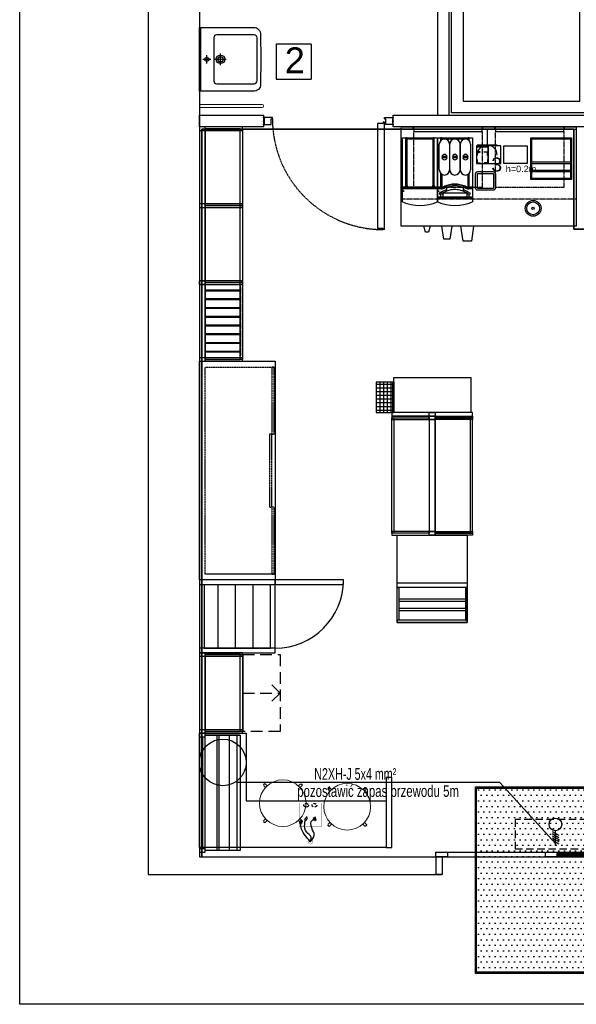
# Model space of a CAD drawing. Header units: millimetres. Extents: x -7934 to 14836, y -13910 to -10668.
# Tile 14 of 42: x 2388 to 2865, y -13826 to -12982. Entities that reach past the tile are written whole.
import ezdxf
from ezdxf.enums import TextEntityAlignment as Align

# ---------------------------------------------------------------- set-up
doc = ezdxf.new("R2010")
doc.units = ezdxf.units.MM
for name, pattern in [('A-1_05$0$DASHED', [19.05, 12.7, -6.35]), ('DASH', [0.75, 0.5, -0.25]), ('DASHED', [0.75, 0.5, -0.25])]:
    doc.linetypes.add(name, pattern=pattern)
doc.layers.add('A_Podkład', color=253, linetype='Continuous', transparency=0.4)
for name, color, linetype in [('ELEKTRYKA OPISY', 5, 'Continuous'), ('INSTAL', 50, 'Continuous'), ('NIEBIESKA', 4, 'Continuous')]:
    doc.layers.add(name, color=color, linetype=linetype)
doc.layers.add('INSTAL DLP', color=70, linetype='Continuous', lineweight=70)
doc.styles.add('Arial', font='arial.ttf', dxfattribs={"height": 25})
doc.styles.add('logo DA', font='arial.ttf')
doc.styles.get("Standard").update_dxf_attribs({"font": 'arial.ttf'})

# ---------------------------------------------------------------- blocks, each defined once
blk = doc.blocks.new('A$Ca80a10c8')
h = blk.add_hatch()
h.set_pattern_fill('DOTS', color=256, scale=3)
h.set_pattern_definition([(0, (-21207.973, -14023.4543), (2.38125, 4.7625), [0, -4.7625])])
h.paths.add_polyline_path([(-156.35, 135.24), (-156.35, -22.76), (-18.35, -22.76), (-18.35, 135.24)])
at = {"linetype": 'DASH', "ltscale": 30}
blk.add_line((-156.35, 76.24), (-18.35, 76.24), dxfattribs=at)
for points in [[(-157.35, -23.76), (-157.35, 136.24), (-17.35, 136.24), (-17.35, -23.76)], [(-156.35, -22.76), (-156.35, 135.24), (-18.35, 135.24), (-18.35, -22.76)]]:
    blk.add_lwpolyline(points, close=True)
blk = doc.blocks.new('witryna A')
blk.add_lwpolyline([(-5, 0), (30, 0), (30, -36), (-5, -36)], close=True)
for points in [[(-4, -21), (-4, -1), (29, -1), (29, -21)], [(-5, -21), (-5, -22), (30, -22), (30, -21)], [(29, -21), (-4, -21)], [(-4, -28), (-4, -22)], [(29, -22), (29, -28)], [(-5, -28), (-5, -29), (30, -29), (30, -28)], [(29, -28), (-4, -28)], [(29, -29), (29, -35), (-4, -35), (-4, -29)]]:
    blk.add_lwpolyline(points)
blk = doc.blocks.new('ekspozytor- pokrywki i cukier')
for points in [[(5, 11), (5, 0), (-10, 0), (-10, 11)], [(5, 0), (5, -10), (-10, -10), (-10, 0)]]:
    blk.add_lwpolyline(points, close=True)
for points in [[(4, 0), (4, -10)], [(-9.75, -3.25), (-9.75, -0.25), (-6.75, -0.25), (-6.75, -0.5), (-9.5, -0.5), (-9.5, -3.25), (-9.75, -3.25)], [(-9.75, -6.75), (-9.75, -9.75), (-6.75, -9.75), (-6.75, -9.5), (-9.5, -9.5), (-9.5, -6.75), (-9.75, -6.75)], [(-0.25, -3.25), (-0.25, -0.25), (-3.25, -0.25), (-3.25, -0.5), (-0.5, -0.5), (-0.5, -3.25), (-0.25, -3.25)], [(-0.25, -6.75), (-0.25, -9.75), (-3.25, -9.75), (-3.25, -9.5), (-0.5, -9.5), (-0.5, -6.75), (-0.25, -6.75)]]:
    blk.add_lwpolyline(points)
blk = doc.blocks.new('lodówka na mleko franke')
for p, q in [((0, 0), (3, 0)), ((0, -42.3), (0, 0)), ((3, -0.13), (3, 0)), ((3, 0), (3.8, 0)), ((3.8, 0), (26.2, 0)), ((3.8, 0), (3.8, -0.13)), ((26.2, -0.13), (26.2, 0)), ((26.2, 0), (27, 0)), ((27, 0), (30, 0)), ((27, 0), (27, -0.13)), ((30, 0), (30, -42.3)), ((3, -40.98), (3, -1.27)), ((3.8, -1.27), (3.8, -40.98)), ((25.95, -0.45), (4.05, -0.45)), ((4.05, -0.95), (25.95, -0.95)), ((26.2, -40.98), (26.2, -1.27)), ((27, -1.27), (27, -40.98)), ((30.01, -42.3), (0, -42.3)), ((0, -55), (0, -42.3)), ((0.01, -45.7), (0.01, -42.6)), ((0.16, -42.6), (0.16, -45.7)), ((0.2, -43.8), (0.2, -42.8)), ((0.5, -42.45), (0.31, -42.45)), ((0.31, -45.85), (0.87, -45.85)), ((0.87, -46), (0.31, -46)), ((0.5, -42.8), (0.5, -42.3)), ((0.87, -45.85), (1.06, -45.85)), ((0.87, -45.85), (0.87, -46)), ((1.06, -46), (0.87, -46)), ((1.51, -45.85), (1.06, -45.85)), ((1.06, -46), (1.06, -45.85)), ((1.06, -46), (1.51, -46)), ((1.51, -46), (1.51, -45.85)), ((30, -42.3), (30, -55))]:
    blk.add_line(p, q)
for points in [[(30.2, -42.8), (0, -42.8)], [(30.2, -43.8), (0, -43.8)]]:
    blk.add_lwpolyline(points)
for centre in [(3.4, -41.55), (26.6, -41.55)]:
    blk.add_circle(centre, 0.7)
for centre, radius, start, end in [((3.4, -0.7), 0.7, 20.92483, 339.07517), ((3.4, -0.7), 0.7, 339.07517, 20.92483), ((26.6, -0.7), 0.7, 159.07517, 200.92483), ((26.6, -0.7), 0.7, 200.92483, 159.07517), ((0.31, -42.6), 0.3, 90, 180), ((0.31, -45.7), 0.3, 180, 270), ((0.31, -42.6), 0.15, 90, 180), ((0.31, -45.7), 0.15, 180, 270), ((15, -21.44), 36.76, 245.91485, 294.08515)]:
    blk.add_arc(centre, radius, start, end)
blk = doc.blocks.new('FRANKE Spectra VETRO S V')
for p, q in [((0, 0), (30, 0)), ((0, -423), (0, 0)), ((30, -1.3), (30, 0)), ((30, 0), (38, 0)), ((38, 0), (262, 0)), ((38, 0), (38, -1.3)), ((262, -1.3), (262, 0)), ((262, 0), (270, 0)), ((270, 0), (300, 0)), ((270, 0), (270, -1.3)), ((300, 0), (300, -423)), ((16, -276), (16, -56)), ((30, -23.8), (30, -12.7)), ((38, -12.7), (38, -17.9)), ((259.5, -4.5), (40.5, -4.5)), ((40.5, -9.5), (259.5, -9.5)), ((104, -56), (104, -276)), ((106, -276), (106, -56)), ((194, -56), (194, -276)), ((196, -276), (196, -56)), ((262, -17.9), (262, -12.7)), ((270, -12.7), (270, -23.8)), ((284, -56), (284, -276)), ((82.2, -162.5), (37.8, -162.5)), ((172.2, -162.5), (127.8, -162.5)), ((262.2, -162.5), (217.8, -162.5)), ((37.8, -169.5), (82.2, -169.5)), ((127.8, -169.5), (172.2, -169.5)), ((217.8, -169.5), (262.2, -169.5)), ((30, -423), (30, -308.2)), ((38, -314.1), (38, -422.6)), ((262, -422.6), (262, -314.1)), ((270, -308.2), (270, -423)), ((30, -423), (0, -423)), ((0, -550), (0, -423)), ((0.1, -457), (0.1, -426)), ((1.6, -426), (1.6, -457)), ((2, -438), (2, -428)), ((2, -428), (30, -428)), ((30, -438), (2, -438)), ((5, -424.5), (3.1, -424.5)), ((3.1, -458.5), (8.7, -458.5)), ((8.7, -460), (3.1, -460)), ((5, -428), (5, -423)), ((8.7, -458.5), (10.6, -458.5)), ((8.7, -458.5), (8.7, -460)), ((10.6, -460), (8.7, -460)), ((15.1, -458.5), (10.6, -458.5)), ((10.6, -460), (10.6, -458.5)), ((10.6, -460), (15.1, -460)), ((15.1, -460), (15.1, -458.5)), ((30, -510.7), (30, -488.5)), ((48.5, -472.6), (48.5, -473.7)), ((48.5, -473.7), (251.4, -473.7)), ((48.5, -510.7), (48.5, -473.7)), ((80, -456.2), (80, -425.1)), ((220, -425.1), (220, -456.2)), ((251.4, -473.7), (251.4, -472.6)), ((251.4, -473.7), (251.4, -510.7)), ((300, -423), (270, -423)), ((270, -428), (298, -428)), ((298, -438), (270, -438)), ((270, -488.5), (270, -510.7)), ((295, -423), (295, -428)), ((298, -428), (298, -438)), ((300, -423), (300, -550)), ((6, -512.2), (7.5, -510.7)), ((7.5, -512.2), (6, -512.2)), ((6, -512.2), (6, -521.2)), ((6, -521.2), (7.5, -521.2)), ((7.5, -522.7), (6, -521.2)), ((7.5, -510.7), (7.5, -512.2)), ((292.5, -510.7), (7.5, -510.7)), ((7.5, -512.2), (292.5, -512.2)), ((7.5, -521.2), (7.5, -512.2)), ((7.5, -521.2), (7.5, -522.7)), ((292.5, -521.2), (7.5, -521.2)), ((7.5, -522.7), (292.5, -522.7)), ((292.5, -510.7), (294, -512.2)), ((292.5, -512.2), (292.5, -510.7)), ((294, -512.2), (292.5, -512.2)), ((292.5, -512.2), (292.5, -521.2)), ((294, -521.2), (292.5, -522.7)), ((292.5, -521.2), (294, -521.2)), ((292.5, -522.7), (292.5, -521.2)), ((294, -521.2), (294, -512.2))]:
    blk.add_line(p, q)
for centre in [(29.7, -478.7), (270.2, -478.7)]:
    blk.add_circle(centre, 9.8)
for centre, radius, start, end in [((60, -56), 44, 0, 180), ((34, -7), 7, 20.92483, 339.07517), ((34, -7), 7, 339.07517, 20.92483), ((150, -56), 44, 0, 180), ((240, -56), 44, 0, 180), ((266, -7), 7, 159.07517, 200.92483), ((266, -7), 7, 200.92483, 159.07517), ((60, -166), 22.5, 8.94902, 171.05098), ((150, -166), 22.5, 8.94902, 171.05098), ((240, -166), 22.5, 8.94902, 171.05098), ((60, -166), 22.5, 188.94902, 351.05098), ((150, -166), 22.5, 188.94902, 351.05098), ((240, -166), 22.5, 188.94902, 351.05098), ((60, -276), 44, 180, 0), ((150, -276), 44, 180, 0), ((240, -276), 44, 180, 0), ((30, -348), 80, 270, 293.16888), ((30, -348), 75, 276.1232, 293.16888), ((150, -628.4), 230, 66.83112, 113.16888), ((150, -628.4), 225, 66.83112, 113.16888), ((150, -628.4), 215, 66.83112, 113.16888), ((270, -348), 80, 246.83112, 270), ((270, -348), 75, 246.83112, 263.8768), ((3.1, -426), 3, 90, 180), ((3.1, -457), 3, 180, 270), ((3.1, -426), 1.5, 90, 180), ((3.1, -457), 1.5, 180, 270), ((29.7, -478.7), 11.8, 64.38688, 271.21915), ((29.7, -478.7), 10.9, 66.70282, 271.3087), ((30, -348), 75, 270, 276.1232), ((30, -348), 90, 270, 293.16888), ((150, -628.4), 197.4, 110.77174, 126.35998), ((150, -628.4), 197.4, 53.64002, 69.22826), ((270, -348), 90, 246.83112, 270), ((270, -348), 75, 263.8768, 270), ((150, -214.4), 367.6, 245.91485, 294.08515)]:
    blk.add_arc(centre, radius, start, end)
blk.add_open_spline([(48.5, -472.6), (53.3, -469.5), (58.3, -466.6), (69.2, -460.8), (75.3, -458.1), (87.5, -453.2), (93.7, -451.1), (106.1, -447.7), (112.4, -446.2), (125.2, -444), (131.8, -443.3), (151.7, -442), (165.2, -442.6), (191.7, -446.7), (204.7, -450.2), (223.1, -457.4), (229.1, -460.1), (240.6, -466), (246.2, -469.2), (251.4, -472.6)], degree=3, knots=[41.807527, 41.807527, 41.807527, 41.807527, 43.46432, 43.46432, 45.408669, 45.408669, 47.353018, 47.353018, 49.266227, 49.266227, 51.179436, 51.179436, 55.005855, 55.005855, 58.832274, 58.832274, 60.745484, 60.745484, 62.658693, 62.658693, 62.658693, 62.658693])
blk = doc.blocks.new('kubki-z g góry')
for points in [[(6.17, 0), (4.79, -5.28), (3.48, -5.28), (2.17, -5.28), (0.79, 0)], [(24.71, 0), (23.02, -11.36), (20.47, -11.36), (17.93, -11.36), (16.24, 0)], [(43.44, 0), (41.52, -12.86), (37.98, -12.86), (34.44, -12.86), (32.52, 0)]]:
    blk.add_lwpolyline(points)
blk = doc.blocks.new('Puszka_ladowarki')
at = {"linetype": 'DASH', "ltscale": 5, "const_width": 0.25}
blk.add_lwpolyline([(-20.21, 9.5), (0, 9.5), (0, -9.5), (-20.21, -9.5), (-20.21, 9.5), (-16.21, 9.5), (-16.21, -9.5)], dxfattribs=at)
at = {"linetype": 'DASH', "ltscale": 5}
for centre in [(-18.21, 3.5), (-18.21, -3.5)]:
    blk.add_ellipse(centre, major_axis=(0, 2), ratio=0.75, dxfattribs=at)
blk = doc.blocks.new('Przelotka_w blacie')
at = {"ltscale": 0.5}
for points in [[(-18.32, 4.37), (-18.52, 4.99), (-20.93, 4.18), (-20.72, 3.57)], [(-18.17, 4.42), (-17.89, 3.57), (-20.59, 2.67), (-20.87, 3.52)], [(-20.47, -2.84), (-21.07, -2.59), (-21.39, -3.35), (-20.79, -3.6)], [(-20.41, -2.7), (-18.09, -3.67), (-18.52, -4.72), (-20.85, -3.75)], [(-17.51, -7.5), (-15.64, -7.5), (-15.64, -8.63), (-17.51, -8.63)]]:
    blk.add_lwpolyline(points, close=True, dxfattribs=at)
at = {"const_width": 0.25}
blk.add_lwpolyline([(2, 0, -1), (-2, 0, -1), (2, 0, 0.267949)], format="xyb", dxfattribs=at)
at = {"ltscale": 0.5}
blk.add_lwpolyline([(-17.51, -7.65), (-17.94, -7.65, 0.414214), (-18.16, -7.87), (-18.16, -8.25, 0.414214), (-17.94, -8.47), (-17.51, -8.47)], format="xyb", dxfattribs=at)
for points in [[(0, 0), (-5.5, 3.39), (-11.77, 1.2), (-18.55, 1.77), (-19.24, 3.12)], [(0, 0), (-4, 0.72), (-8.05, -3.06), (-15.31, -4.83), (-18.31, -4.2)], [(0, 0), (-4.96, -4.05), (-11.35, -7.7), (-15.64, -8.06)]]:
    blk.add_spline(points, degree=3)
blk = doc.blocks.new('podkład')
at = {"layer": 'A_Podkład'}
h = blk.add_hatch(dxfattribs=at)
h.set_pattern_fill('ANSI37', color=256, angle=315)
h.set_pattern_definition([(0, (-20487.3457, 24640.3352), (1e-15, 3.175), []), (90, (-20487.3457, 24640.3352), (-3.175, 1e-15), [])])
h.paths.add_polyline_path([(195.5, -822), (195.5, -848), (209.5, -848), (209.5, -822)])
for p, q in [((109.8, -531.95), (109.8, -561.95)), ((139.8, -531.95), (109.8, -531.95)), ((139.8, -531.95), (139.8, -561.95)), ((62, -549.87), (62, -540.12)), ((46.8, -544.99), (53.8, -544.99)), ((50.3, -548.49), (50.3, -541.49)), ((57.12, -544.99), (66.87, -544.99)), ((109.8, -561.95), (139.8, -561.95)), ((106.5, -595), (99.5, -595)), ((99.5, -595), (99.5, -601)), ((105.5, -596), (106.5, -596)), ((105.5, -601), (105.5, -596)), ((106.5, -596), (106.5, -595)), ((202.5, -599), (201.5, -599)), ((201.5, -599), (201.5, -600)), ((202.5, -595), (209.5, -595)), ((202.5, -596), (202.5, -595)), ((202.5, -596), (203.5, -596)), ((202.5, -691), (202.5, -599)), ((203.5, -596), (203.5, -601)), ((209.5, -595), (209.5, -601)), ((99.5, -601), (105.5, -601)), ((196.5, -600), (196.5, -690)), ((201.5, -600), (196.5, -600)), ((209.5, -601), (203.5, -601)), ((44, -669), (44, -672)), ((81, -669), (44, -669)), ((44, -672), (49, -672)), ((44, -672), (81, -672)), ((49, -672), (49, -669)), ((81, -672), (81, -669)), ((201.5, -690), (196.5, -690)), ((201.5, -691), (201.5, -690)), ((202.5, -691), (201.5, -691)), ((44, -735), (44, -738)), ((81, -735), (44, -735)), ((44, -738), (49, -738)), ((44, -738), (81, -738)), ((49, -738), (49, -735)), ((81, -738), (81, -735)), ((209.5, -822), (209.5, -848)), ((209.5, -822), (209.5, -848)), ((210.5, -822), (210.5, -848)), ((60, -1050), (60, -995.5)), ((75, -1050), (75, -995.5)), ((90, -1050), (90, -995.5)), ((213.5, -994), (273.5, -994)), ((47, -1222), (47, -1126)), ((79, -1124.5), (49, -1124.5)), ((59.04, -1223.5), (59.04, -1124.5)), ((60.88, -1223.5), (60.88, -1124.5)), ((69.77, -1223.5), (69.77, -1124.5)), ((76.26, -1223.5), (76.26, -1124.5)), ((79, -1223.5), (49, -1223.5))]:
    blk.add_line(p, q, dxfattribs=at)
at = {"layer": 'A_Podkład', "linetype": 'Continuous', "lineweight": 20}
for p, q in [((44.32, -580.77), (43.98, -580.77)), ((43.98, -589.22), (43.98, -580.77)), ((44.32, -589.22), (44.32, -580.77)), ((44.32, -589.22), (43.98, -589.22)), ((44.32, -583.64), (97.64, -583.64)), ((44.32, -586.35), (97.64, -586.35))]:
    blk.add_line(p, q, dxfattribs=at)
at = {"layer": 'A_Podkład'}
for points in [[(449, -1244), (904, -1244), (904, 0), (0, 0), (0, -1244), (252, -1244)], [(380, -381), (380, -421), (370, -421), (370, -381), (270, -381), (270, -581), (370, -581), (370, -481), (380, -481), (380, -501), (470, -501), (470, -491), (480, -491), (480, -511), (380, -511), (380, -591), (260, -591), (260, -371), (480, -371), (480, -431), (470, -431), (470, -381), (380, -381), (380, -419.9)], [(45.3, -572.4), (45.3, -517.59)], [(49, -670.5), (49, -604.5), (81, -604.5), (81, -670.5), (49, -670.5)], [(49, -670.5), (49, -604.5), (81, -604.5), (81, -670.5), (49, -670.5)], [(216.99, -603), (366.99, -603)], [(356.99, -605), (366.99, -605), (366.99, -688), (216.99, -688), (216.99, -605), (226.99, -605)], [(216.99, -605), (226.29, -605)], [(226.99, -605), (227.19, -605), (227.19, -604.8), (227.49, -604.8), (227.49, -605), (227.49, -605), (227.69, -605), (227.69, -603), (226.99, -603), (226.99, -605)], [(227.69, -605), (286.29, -605)], [(227.69, -605), (286.29, -605)], [(286.29, -605), (286.49, -605), (286.49, -604.8), (286.79, -604.8), (286.79, -605), (286.79, -605), (286.99, -605), (286.99, -603), (286.29, -603), (286.29, -605)], [(286.99, -605), (296.99, -605)], [(296.99, -605), (297.19, -605), (297.19, -604.8), (297.49, -604.8), (297.49, -605), (297.49, -605), (297.69, -605), (297.69, -603), (296.99, -603), (296.99, -605)], [(297.69, -605), (356.29, -605)], [(297.69, -605), (356.29, -605)], [(356.29, -605), (356.49, -605), (356.49, -604.8), (356.79, -604.8), (356.79, -605), (356.79, -605), (356.99, -605), (356.99, -603), (356.29, -603), (356.29, -605)], [(49, -736.5), (49, -670.5), (81, -670.5), (81, -736.5), (49, -736.5)], [(49, -736.5), (49, -670.5), (81, -670.5), (81, -736.5), (49, -736.5)], [(49, -802.5), (49, -736.5), (81, -736.5), (81, -802.5), (49, -802.5)], [(49, -802.5), (49, -736.5), (81, -736.5), (81, -802.5), (49, -802.5)], [(49, -743.5), (79, -743.5), (79, -743), (49, -743)], [(49, -751), (79, -751), (79, -750.5), (49, -750.5)], [(49, -758.5), (79, -758.5), (79, -758), (49, -758)], [(49, -766), (79, -766), (79, -765.5), (49, -765.5)], [(49, -773.5), (79, -773.5), (79, -773), (49, -773)], [(49, -781), (79, -781), (79, -780.5), (49, -780.5)], [(49, -788.5), (79, -788.5), (79, -788), (49, -788)], [(44, -804), (81, -804), (81, -801), (44, -801), (44, -804), (49, -804), (49, -801)], [(49, -796), (79, -796), (79, -795.5), (49, -795.5)], [(44, -991.5), (44, -804), (109, -804), (109, -991.5), (44, -991.5)], [(241, -852.5), (241, -951.5), (209, -951.5), (209, -852.5), (241, -852.5)], [(246, -852.5), (246, -951.5), (278, -951.5), (278, -852.5), (246, -852.5)], [(213.5, -953), (273.5, -953), (273.5, -1028), (213.5, -1028), (213.5, -953)], [(44, -991.5), (44, -1054)], [(109, -991.5), (44, -991.5)], [(44, -995.5), (109, -995.5)], [(48, -995.5), (48, -1050)], [(105, -1050), (105, -995.5)], [(109, -1054), (109, -991.5)], [(272, -1008), (215, -1008)], [(272, -1010), (215, -1010)], [(272, -1016), (215, -1016)], [(272, -1018), (215, -1018)], [(109, -1050), (44, -1050)], [(44, -1054), (109, -1054)], [(48, -1050), (105, -1050)], [(49, -1121.5), (49, -1055.5), (81, -1055.5), (81, -1121.5), (49, -1121.5)], [(49, -1121.5), (49, -1055.5), (81, -1055.5), (81, -1121.5), (49, -1121.5)], [(44, -1123), (81, -1123), (81, -1120), (44, -1120), (44, -1123), (49, -1123), (49, -1120)], [(44, -1123), (84, -1123), (84, -1181), (204, -1181), (204, -1221), (44, -1221), (44, -1123)], [(49, -1223.5), (49, -1124.5), (79, -1124.5), (79, -1223.5), (49, -1223.5)], [(204, -1161), (204, -1221), (209, -1221), (209, -1161), (204, -1161)], [(44, -1225), (49, -1225), (49, -1222), (44, -1222), (44, -1225), (49, -1225), (49, -1222)], [(252, -1225), (454, -1225)], [(256.5, -1229), (444.5, -1229)]]:
    blk.add_lwpolyline(points, dxfattribs=at)
for points in [[(44, -1229), (860, -1229), (860, -44), (44, -44)], [(248, -593), (258, -593), (258, -373), (248, -373)], [(44, -593), (99, -593), (99, -603), (44, -603)], [(210, -593), (392, -593), (392, -603), (210, -603)], [(44, -603), (44, -606), (49, -606), (49, -603)], [(44, -606), (81, -606), (81, -603), (44, -603), (44, -606)], [(49, -604.5), (49, -670.5), (79, -670.5), (79, -604.5)], [(227.69, -605), (227.69, -607), (286.29, -607), (286.29, -605)], [(297.69, -605), (297.69, -607), (356.29, -607), (356.29, -605)], [(304.99, -619.2), (324.99, -619.2), (324.99, -634.4), (304.99, -634.4)], [(44, -669), (44, -672), (49, -672), (49, -669)], [(44, -672), (81, -672), (81, -669), (44, -669), (44, -672)], [(49, -670.5), (49, -736.5), (79, -736.5), (79, -670.5)], [(44, -738), (44, -735), (49, -735), (49, -738)], [(44, -738), (81, -738), (81, -735), (44, -735), (44, -738)], [(49, -736.5), (49, -802.5), (79, -802.5), (79, -736.5)], [(79.5, -746.5), (79.5, -740), (79, -740), (79, -746.5)], [(79.5, -754), (79.5, -747.5), (79, -747.5), (79, -754)], [(79.5, -761.5), (79.5, -755), (79, -755), (79, -761.5)], [(79.5, -769), (79.5, -762.5), (79, -762.5), (79, -769)], [(79.5, -776.5), (79.5, -770), (79, -770), (79, -776.5)], [(79.5, -784), (79.5, -777.5), (79, -777.5), (79, -784)], [(79.5, -791.5), (79.5, -785), (79, -785), (79, -791.5)], [(79.5, -799), (79.5, -792.5), (79, -792.5), (79, -799)], [(276.5, -848), (210.5, -848), (210.5, -818), (276.5, -818)], [(210.5, -822), (195.5, -822), (195.5, -848), (210.5, -848)], [(278, -848), (209, -848), (209, -851), (278, -851)], [(246, -851), (209, -851), (209, -854), (246, -854), (246, -851)], [(241, -852.5), (241, -951.5), (211, -951.5), (211, -852.5)], [(241, -851), (241, -848), (246, -848), (246, -851)], [(246, -851), (246, -854), (241, -854), (241, -851)], [(241, -851), (278, -851), (278, -854), (241, -854), (241, -851)], [(276, -852.5), (276, -951.5), (246, -951.5), (246, -852.5)], [(246, -950), (209, -950), (209, -953), (246, -953), (246, -950)], [(213.5, -953), (273.5, -953), (273.5, -998), (213.5, -998)], [(246, -950), (246, -953), (241, -953), (241, -950)], [(241, -950), (278, -950), (278, -953), (241, -953), (241, -950)], [(109, -991.5), (109, -995.5), (167.5, -995.5), (167.5, -991.5)], [(213.5, -998), (215, -998), (215, -1026), (213.5, -1026)], [(273.5, -998), (272, -998), (272, -1026), (273.5, -1026)], [(213.5, -1028), (273.5, -1028), (273.5, -1026), (213.5, -1026)], [(44, -1054), (44, -1057), (49, -1057), (49, -1054)], [(44, -1057), (81, -1057), (81, -1054), (44, -1054), (44, -1057)], [(49, -1055.5), (49, -1121.5), (79, -1121.5), (79, -1055.5)], [(49.09, -1121.5), (49.09, -1055.53), (81.09, -1055.54), (81.09, -1121.51)], [(44, -1123), (44, -1126), (49, -1126), (49, -1123)], [(44, -1126), (49, -1126), (49, -1123), (44, -1123), (44, -1126)], [(49, -1223.5), (49, -1124.5), (79, -1124.5), (79, -1223.5)], [(246.5, -1225), (256.5, -1225), (256.5, -1229), (246.5, -1229)], [(247, -1229), (252, -1229), (252, -1244), (247, -1244)], [(340.5, -1225), (350.5, -1225), (350.5, -1229), (340.5, -1229)], [(350.5, -1225), (360.5, -1225), (360.5, -1229), (350.5, -1229)]]:
    blk.add_lwpolyline(points, close=True, dxfattribs=at)
for points in [[(44, -517.59), (90.45, -517.59, -0.416125), (96.45, -523.67), (96.5, -544.99), (96.45, -566.32, -0.430455), (90.03, -572.4), (44, -572.4)], [(56.28, -526.51), (56.28, -563.48, 0.415025), (58.77, -565.96), (90.8, -565.96, 0.434683), (93.35, -563.23), (93.35, -526.53, 0.410276), (90.8, -524.03), (58.77, -524.03, 0.4149), (56.28, -526.51)], [(282.24, -649.29), (282.24, -643.29, -0.414214), (282.64, -642.89), (295.64, -642.89, -0.414214), (296.04, -643.29), (296.04, -655.29, -0.414214), (295.64, -655.69), (282.64, -655.69, -0.414217), (282.24, -655.29, 0.000006)]]:
    blk.add_lwpolyline(points, format="xyb", close=True, dxfattribs=at)
at = {"layer": 'A_Podkład', "linetype": 'DASHED', "ltscale": 0.5}
for points in [[(216.99, -603), (366.99, -603), (366.99, -665), (216.99, -665)], [(227.69, -607), (286.29, -607), (286.29, -655.03), (227.69, -655.03)], [(297.69, -607), (356.29, -607), (356.29, -655.03), (297.69, -655.03)]]:
    blk.add_lwpolyline(points, close=True, dxfattribs=at)
at = {"layer": 'A_Podkład'}
for points in [[(280.64, -649.29), (280.64, -643.29, -0.414214), (282.64, -641.29), (295.64, -641.29, -0.414214), (297.64, -643.29), (297.64, -655.29, -0.414215), (295.64, -657.29), (282.64, -657.29, -0.414217), (280.64, -655.29, 0.000006), (280.64, -649.29)], [(101.99, -1168.11), (100.58, -1166.69, 1), (99.16, -1168.11), (100.58, -1169.52)], [(128.83, -1168.11), (130.25, -1166.69, -1), (131.66, -1168.11), (130.24, -1169.52)], [(157.18, -1171.22), (155.76, -1169.81, 1), (154.35, -1171.22), (155.77, -1172.64)], [(184.02, -1171.22), (185.43, -1169.81, -1), (186.85, -1171.22), (185.43, -1172.64)], [(100.58, -1196.36), (99.16, -1197.77, 1), (100.58, -1199.19), (101.99, -1197.77)], [(130.24, -1196.36), (131.66, -1197.77, -1), (130.25, -1199.19), (128.83, -1197.77)], [(155.77, -1199.47), (154.35, -1200.89, 1), (155.76, -1202.3), (157.18, -1200.89)], [(185.43, -1199.47), (186.85, -1200.89, -1), (185.43, -1202.3), (184.02, -1200.89)]]:
    blk.add_lwpolyline(points, format="xyb", dxfattribs=at)
at = {"layer": 'A_Podkład', "linetype": 'DASHED', "ltscale": 0.2}
for points in [[(49, -986.5), (49, -809), (109, -809), (109, -986.5)], [(108, -866.5), (108, -809), (106, -809), (106, -866.5)], [(106, -929), (106, -866.5), (104, -866.5), (104, -929)], [(108, -986.5), (108, -929), (106, -929), (106, -986.5)]]:
    blk.add_lwpolyline(points, close=True, dxfattribs=at)
at = {"layer": 'A_Podkład', "linetype": 'DASH', "ltscale": 20}
blk.add_lwpolyline([(81.09, -1121.51), (81.09, -1055.54), (113.09, -1055.55), (113.09, -1121.53)], close=True, dxfattribs=at)
for points in [[(81.09, -1088.53), (113.09, -1088.53), (105.79, -1081.39)], [(81.09, -1088.53), (113.09, -1088.53), (105.79, -1095.66)]]:
    blk.add_lwpolyline(points, dxfattribs=at)
at = {"layer": 'A_Podkład'}
for centre, radius in [((50.3, -544.99), 1.75), ((62, -544.99), 3.66), ((62, -544.99), 2.28), ((329.99, -672.8), 6.8), ((329.99, -672.8), 5.5), ((329.99, -672.8), 1), ((64, -1147.96), 20)]:
    blk.add_circle(centre, radius, dxfattribs=at)
at = {"layer": 'A_Podkład', "linetype": 'Continuous', "lineweight": 0}
for centre in [(115.41, -1182.94), (170.6, -1186.06)]:
    blk.add_circle(centre, 20, dxfattribs=at)
at = {"layer": 'A_Podkład', "linetype": 'Continuous', "lineweight": 20}
blk.add_arc((97.64, -584.99), 1.35, 270, 90, dxfattribs=at)
at = {"layer": 'A_Podkład', "linetype": 'DASHED'}
blk.add_arc((201.5, -596), 95, 180, 270, dxfattribs=at)
at = {"layer": 'A_Podkład'}
blk.add_arc((109, -991.5), 58.5, 270, 0, dxfattribs=at)
for points, start_tangent, end_tangent in [([(59.71, -544.99), (59.89, -544.12), (60.38, -543.38), (61.12, -542.89), (62, -542.71), (62.87, -542.89), (63.61, -543.38), (64.1, -544.13), (64.28, -544.99)], (-0.000009, 1), (-0.000424, -1)), ([(59.71, -544.99), (59.89, -545.87), (60.38, -546.61), (61.12, -547.1), (62, -547.28), (62.87, -547.1), (63.61, -546.61), (64.1, -545.86), (64.28, -544.99)], (-0.000009, -1), (-0.000424, 1))]:
    blk.add_spline(points, degree=3, dxfattribs=dict(at, start_tangent=start_tangent, end_tangent=end_tangent))
for p in [(99, -595), (99, -598), (210, -595), (210, -598), (99, -601), (210, -601)]:
    blk.add_point(p, dxfattribs=at)
for name, p in [('lodówka na mleko franke', (217.99, -612.2)), ('witryna A', (332.99, -612.2)), ('kubki-z g góry', (235.52, -688)), ('A$Ca80a10c8', (437.84, -1305.24))]:
    blk.add_blockref(name, p, dxfattribs=at)
at = {"layer": 'A_Podkład', "xscale": 0.1, "yscale": 0.1, "zscale": 0.1}
blk.add_blockref('FRANKE Spectra VETRO S V', (247.99, -612.2), dxfattribs=at)
at = {"layer": 'A_Podkład', "xscale": -1, "rotation": 270.0000000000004}
blk.add_blockref('ekspozytor- pokrywki i cukier', (291.39, -624.2), dxfattribs=at)
at = {"layer": 'A_Podkład', "rotation": 270}
for name, p in [('Puszka_ladowarki', (139, -1203)), ('Przelotka_w blacie', (139, -1216))]:
    blk.add_blockref(name, p, dxfattribs=at)
at = {"layer": 'A_Podkład', "linetype": 'Continuous', "style": 'Arial'}
blk.add_text('2', height=22.13, dxfattribs=at).set_placement((117.11, -556.88))

msp = doc.modelspace()

# ---------------------------------------------------------------- block references
at = {"layer": 'A_Podkład', "linetype": 'DASH', "ltscale": 10}
msp.add_blockref('podkład', (2497.66, -12471, 0), dxfattribs=at)

# ---------------------------------------------------------------- next in the draw order: linework, layer by layer
at = {"color": 7, "linetype": 'A-1_05$0$DASHED', "ltscale": 0.5, "elevation": 0}
msp.add_lwpolyline([(2912.16, -13693), (2912.16, -13668), (2812.16, -13668), (2812.16, -13693), (2912.16, -13693)], dxfattribs=at)
at = {"layer": 'INSTAL', "color": 10}
for p, q in [((2788.24, -13076, 0), (2788.24, -13089.57, 0)), ((2796.82, -13089.57, 0), (2779.66, -13089.57, 0)), ((2846.78, -13690.65), (2846.78, -13677.57))]:
    msp.add_line(p, q, dxfattribs=at)
at = {"layer": 'INSTAL', "color": 140, "lineweight": 35}
msp.add_line((2862.66, -13161.68, 0), (3353.27, -13161.68), dxfattribs=at)
at = {"layer": 'INSTAL', "color": 7}
for p, q in [((2799.23, -13636.35), (2574.56, -13636.35)), ((2846.78, -13688.49), (2799.23, -13636.35)), ((2843.99, -13680.09), (2849.6, -13683.33)), ((2844.01, -13678.28), (2849.61, -13681.52)), ((2843.97, -13685.53), (2849.57, -13688.77)), ((2843.98, -13683.72), (2849.59, -13686.96)), ((2843.99, -13681.91), (2849.6, -13685.14))]:
    msp.add_line(p, q, dxfattribs=at)
at = {"layer": 'INSTAL', "color": 140, "lineweight": 35, "elevation": 0}
msp.add_lwpolyline([(2543.66, -13700), (2543.66, -13076), (2862.66, -13076), (2862.66, -13161.68)], dxfattribs=at)
at = {"layer": 'INSTAL', "color": 10}
msp.add_circle((2846.78, -13672.17), 5.4, dxfattribs=at)
msp.add_arc((2788.24, -13098.15, 0), 8.58, 0, 180, dxfattribs=at)
at = {"layer": 'INSTAL DLP', "lineweight": 80, "elevation": 0}
msp.add_lwpolyline([(3351.54, -13698), (2848.16, -13698)], dxfattribs=at)
at = {"layer": 'NIEBIESKA', "color": 5, "linetype": 'Continuous'}
msp.add_lwpolyline([(2387.56, -12413.95), (4345.1, -12413.95), (4345.1, -13826.45), (2387.56, -13826.45)], close=True, dxfattribs=at)

# ---------------------------------------------------------------- next in the draw order: texts
at = {"layer": 'ELEKTRYKA OPISY', "color": 1, "style": 'logo DA'}
msp.add_text('h=0.2m', height=5.6, dxfattribs=at).set_placement((2804.15, -13112.74))
at = {"layer": 'INSTAL', "color": 10, "style": 'Arial'}
msp.add_text('3', height=12, dxfattribs=at).set_placement((2791.76, -13112.22, 0))
at = {"layer": 'INSTAL', "color": 30, "linetype": 'ByBlock', "style": 'Arial', "width": 0.7}
msp.add_text('pozostawić zapas przewodu 5m', height=10, dxfattribs=at).set_placement((2694.77, -13644.75), align=Align.MIDDLE)
at = {"layer": 'INSTAL', "color": 30, "insert": (2640.04, -13623.92), "char_height": 10, "width": 167.2898, "attachment_point": 1}
msp.add_mtext('\\fArial Narrow|b0|i0;\\W0.8;N2XH-J 5x4 mm²', dxfattribs=at)

doc.saveas('drawing.dxf')
